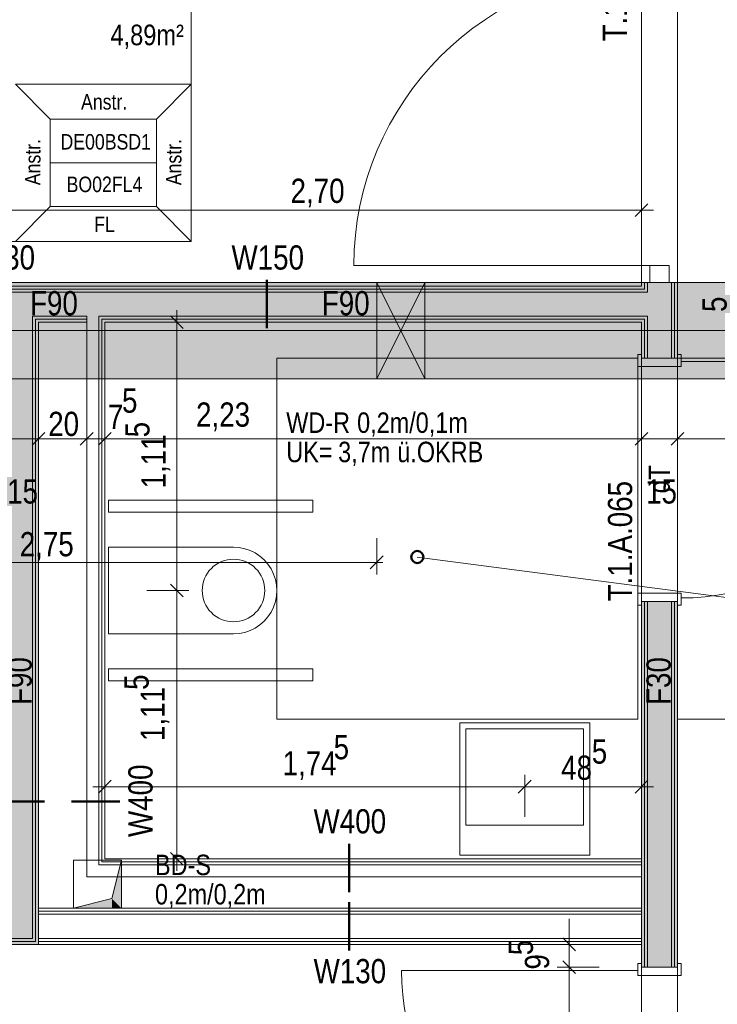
# Model space of a CAD drawing. Extents: x -620 to 300, y 62 to 1107.
# Tile 80 of 256: x -96 to -38, y 711 to 793. Entities that reach past the tile are written whole.
import ezdxf
from ezdxf.lldxf.tags import DXFTag

# ---------------------------------------------------------------- set-up
doc = ezdxf.new("R2010")
doc.units = 0
doc.layers.get('0').update_dxf_attribs({"lineweight": 35})
for name, color, linetype, lineweight, true_color in [('00 -Bauelemente -Dämmung innen', 7, 'Continuous', 9, 0xff7fe6), ('00 -Bauelemente -Gipskarton', 7, 'Continuous', 9, 0xff7fe6), ('30 -34 Innenwände- 11 Durchbruch', 4, 'Continuous', 9, 0x00ffff), ('30 -34 Innenwände- 2 nichttragend', 7, 'Continuous', 18, 0xff7fe6), ('30 -34 Innenwände- 4 Türen_Fenster', 9, 'Continuous', 15, 0x808080), ('30 -35 Decken- 1 Konstruktion-Träger- Stahlbeton', 7, 'grob-A06G9FRA8I', 13, 0x33aa00), ('30 -35 Decken- 11 Bodendurchbruch', 7, 'Continuous', 15, 0x599559), ('40 -41 Abwasser_Wasser_Gas- 1 Abwasser + sanitäre Anlagen', 7, 'Continuous', 9, 0xff6633), ('70 -72 Beschriftung- 8 barrierefrei', 7, 'grob-A06G9FRA8I', 9, 0x888888), ('70 -75 Raumstempel- 1 Raumstempel', 1, 'Continuous', 50, 0xff0000), ('70 -75 Raumstempel-2 Verweislinie', 1, 'Continuous', 9, 0xff0000), ('70 -76 Bemaßung- 2 Allgemein', 9, 'Continuous', 5, 0x808080), ('iwb_Schraffur_ F30_feuerhemmend', 7, 'Continuous', 13, 0xff6600), ('iwb_Schraffur_ F90_feuerbestaendig', 1, 'Continuous', 13, 0xff0000)]:
    doc.layers.add(name, color=color, linetype=linetype, lineweight=lineweight, true_color=true_color)
for name, color, linetype, lineweight in [('70 -71 Achsen- 1 Gebäudeachsen', 7, 'STRICHPUNKT2-A06G9FR98I', 18), ('70 -75 Raumstempel- 3 Wandstempel', 7, 'Continuous', 50), ('Keine', 7, 'Continuous', 9)]:
    doc.layers.add(name, color=color, linetype=linetype, lineweight=lineweight)
doc.layers.add('iwb_Schraffur_Unterzug', color=7, linetype='Continuous', lineweight=5, true_color=0xffffcc, plot=False)
doc.styles.get("Standard").update_dxf_attribs({"font": 'ARIALN.TTF'})
tags = doc.linetypes.add('grob-A06G9FRA8I', pattern=[14, 3, -8, 3]).pattern_tags.tags
tags[8:9] = [DXFTag(74, 4), DXFTag(75, 0), DXFTag(340, '0'), DXFTag(46, 0.0), DXFTag(50, 0.0), DXFTag(44, 0.0), DXFTag(45, 0.0)]
tags[6:7] = [DXFTag(74, 4), DXFTag(75, 0), DXFTag(340, '0'), DXFTag(46, 0.0), DXFTag(50, 0.0), DXFTag(44, 0.0), DXFTag(45, 0.0)]
tags[4:5] = [DXFTag(74, 4), DXFTag(75, 0), DXFTag(340, '0'), DXFTag(46, 0.0), DXFTag(50, 0.0), DXFTag(44, 0.0), DXFTag(45, 0.0)]
tags = doc.linetypes.add('STRICHPUNKT2-A06G9FR98I', pattern=[12.7, 6.35, -3.175, 0, -3.175]).pattern_tags.tags
tags[10:11] = [DXFTag(74, 4), DXFTag(75, 0), DXFTag(340, '0'), DXFTag(46, 0.0), DXFTag(50, 0.0), DXFTag(44, 0.0), DXFTag(45, 0.0)]
tags[8:9] = [DXFTag(74, 4), DXFTag(75, 0), DXFTag(340, '0'), DXFTag(46, 0.0), DXFTag(50, 0.0), DXFTag(44, 0.0), DXFTag(45, 0.0)]
tags[6:7] = [DXFTag(74, 4), DXFTag(75, 0), DXFTag(340, '0'), DXFTag(46, 0.0), DXFTag(50, 0.0), DXFTag(44, 0.0), DXFTag(45, 0.0)]
tags[4:5] = [DXFTag(74, 4), DXFTag(75, 0), DXFTag(340, '0'), DXFTag(46, 0.0), DXFTag(50, 0.0), DXFTag(44, 0.0), DXFTag(45, 0.0)]

# ---------------------------------------------------------------- blocks, each defined once
blk = doc.blocks.new('Referenz-A06G9FRB8I')
at = {"layer": '00 -Bauelemente -Dämmung innen', "color": 0, "linetype": 'Continuous', "ltscale": 0.13}
for p, q in [((-44.075, 770.253), (-44.075, 771.053)), ((-42.075, 764.753), (-42.075, 771.053)), ((-97.175, 770.253), (-44.075, 770.253)), ((-95.175, 768.253), (-90.675, 768.253)), ((-95.175, 768.253), (-95.175, 716.553)), ((-90.675, 767.753), (-90.675, 768.253)), ((-89.675, 768.253), (-44.075, 768.253)), ((-89.675, 722.653), (-89.675, 768.253)), ((-44.075, 764.753), (-44.075, 768.253)), ((-90.675, 721.653), (-90.675, 767.753)), ((-44.075, 714.153), (-44.075, 744.553)), ((-42.075, 714.153), (-42.075, 744.553)), ((-44.575, 722.653), (-89.675, 722.653)), ((-44.575, 721.653), (-90.675, 721.653)), ((-94.675, 718.553), (-44.575, 718.553)), ((-142.875, 716.553), (-95.175, 716.553)), ((-94.675, 716.553), (-44.575, 716.553))]:
    blk.add_line(p, q, dxfattribs=at)
at = {"layer": '00 -Bauelemente -Gipskarton', "color": 0, "linetype": 'Continuous', "ltscale": 0.13}
for p, q in [((-97.675, 770.753), (-44.575, 770.753)), ((-44.575, 770.753), (-44.575, 771.053)), ((-44.325, 770.503), (-44.325, 771.053)), ((-44.075, 770.253), (-44.075, 771.053)), ((-42.075, 764.753), (-42.075, 771.053)), ((-41.825, 764.753), (-41.825, 771.053)), ((-41.575, 764.753), (-41.575, 771.053)), ((-97.425, 770.503), (-44.325, 770.503)), ((-97.175, 770.253), (-44.075, 770.253)), ((-95.175, 768.253), (-95.175, 716.553)), ((-95.175, 768.253), (-90.675, 768.253)), ((-89.675, 768.253), (-44.075, 768.253)), ((-89.675, 722.653), (-89.675, 768.253)), ((-44.075, 764.753), (-44.075, 768.253)), ((-94.925, 768.003), (-90.675, 768.003)), ((-94.925, 768.003), (-94.925, 716.303)), ((-94.675, 767.753), (-90.675, 767.753)), ((-94.675, 767.753), (-94.675, 716.053)), ((-89.425, 722.903), (-89.425, 768.003)), ((-89.425, 768.003), (-44.325, 768.003)), ((-89.175, 723.153), (-89.175, 767.753)), ((-89.175, 767.753), (-44.575, 767.753)), ((-44.575, 764.753), (-44.575, 767.753)), ((-44.325, 764.753), (-44.325, 768.003)), ((-44.575, 714.153), (-44.575, 744.553)), ((-44.325, 714.153), (-44.325, 744.553)), ((-44.075, 714.153), (-44.075, 744.553)), ((-42.075, 714.153), (-42.075, 744.553)), ((-41.825, 714.153), (-41.825, 744.553)), ((-41.575, 714.153), (-41.575, 744.553)), ((-44.575, 722.653), (-89.675, 722.653)), ((-44.575, 722.903), (-89.425, 722.903)), ((-44.575, 723.153), (-89.175, 723.153)), ((-94.675, 719.053), (-44.575, 719.053)), ((-94.675, 718.803), (-44.575, 718.803)), ((-94.675, 718.553), (-44.575, 718.553)), ((-142.875, 716.553), (-95.175, 716.553)), ((-142.625, 716.303), (-94.925, 716.303)), ((-142.375, 716.053), (-94.675, 716.053)), ((-94.675, 716.553), (-44.575, 716.553)), ((-94.675, 716.303), (-44.575, 716.303)), ((-94.675, 716.053), (-44.575, 716.053))]:
    blk.add_line(p, q, dxfattribs=at)
at = {"layer": '30 -34 Innenwände- 11 Durchbruch', "color": 0, "linetype": 'Continuous', "ltscale": 0.13}
for p, q in [((-66.575, 763.053), (-66.575, 771.053)), ((-66.575, 771.053), (-62.575, 763.053)), ((-62.575, 771.053), (-66.575, 763.053)), ((-66.575, 771.053), (-62.575, 771.053)), ((-62.575, 771.053), (-66.575, 763.053)), ((-62.575, 763.053), (-66.575, 771.053)), ((-62.575, 763.053), (-62.575, 771.053)), ((-66.575, 763.053), (-62.575, 763.053))]:
    blk.add_line(p, q, dxfattribs=at)
at = {"layer": '30 -34 Innenwände- 11 Durchbruch', "color": 0, "lineweight": 0}
for points in [[(-66.575, 763.053), (-66.575, 771.053), (-64.575, 767.053)], [(-62.575, 763.053), (-64.575, 767.053), (-62.575, 771.053)]]:
    blk.add_solid(points, dxfattribs=at)
at = {"layer": '30 -34 Innenwände- 2 nichttragend', "color": 0, "linetype": 'Continuous', "ltscale": 0.18}
for p, q in [((-97.675, 770.753), (-44.575, 770.753)), ((-44.325, 771.053), (-44.575, 771.053)), ((-44.325, 771.053), (-44.575, 771.053)), ((-44.075, 771.053), (-44.325, 771.053)), ((-41.575, 771.053), (-44.325, 771.053)), ((-42.075, 771.053), (-44.075, 771.053)), ((-41.825, 771.053), (-42.075, 771.053)), ((-41.575, 771.053), (-41.825, 771.053)), ((-41.575, 764.753), (-41.575, 771.053)), ((-94.675, 767.753), (-94.675, 716.053)), ((-94.675, 767.753), (-90.675, 767.753)), ((-90.675, 721.653), (-90.675, 767.753)), ((-89.175, 767.753), (-44.575, 767.753)), ((-89.175, 723.153), (-89.175, 767.753)), ((-44.575, 764.753), (-44.575, 767.753)), ((-44.575, 764.753), (-44.575, 765.073)), ((-41.575, 764.753), (-41.575, 765.073)), ((-44.575, 744.553), (-44.575, 744.233)), ((-44.575, 723.153), (-44.575, 744.553)), ((-41.575, 744.553), (-41.575, 744.233)), ((-41.575, 714.153), (-41.575, 744.553)), ((-44.575, 723.153), (-89.175, 723.153)), ((-44.575, 721.653), (-90.675, 721.653)), ((-44.575, 719.053), (-44.575, 721.653)), ((-94.675, 719.053), (-44.575, 719.053)), ((-142.375, 716.053), (-94.675, 716.053)), ((-94.675, 716.053), (-44.575, 716.053)), ((-44.575, 714.153), (-44.575, 716.053)), ((-44.575, 714.153), (-44.575, 714.473)), ((-41.575, 714.153), (-41.575, 714.473))]:
    blk.add_line(p, q, dxfattribs=at)
at = {"layer": '30 -34 Innenwände- 4 Türen_Fenster', "color": 0, "linetype": 'grob-A06G9FRA8I', "ltscale": 0.15}
for p, q in [((-44.575, 771.053), (-44.575, 823.053)), ((-41.575, 771.053), (-41.575, 823.053)), ((-43.875, 772.453), (-68.475, 772.453)), ((-44.575, 744.553), (-44.575, 764.753)), ((-41.575, 744.553), (-41.575, 764.753)), ((-41.275, 764.473), (-21.635, 764.473)), ((-44.875, 713.873), (-64.515, 713.873)), ((-44.575, 693.953), (-44.575, 714.153)), ((-41.575, 693.953), (-41.575, 714.153))]:
    blk.add_line(p, q, dxfattribs=at)
at = {"layer": '30 -34 Innenwände- 4 Türen_Fenster', "color": 0, "linetype": 'Continuous', "ltscale": 0.15}
for p, q in [((-43.875, 771.053), (-43.875, 772.453)), ((-43.875, 772.453), (-42.275, 772.453)), ((-42.275, 772.453), (-42.275, 771.053)), ((-42.275, 771.053), (-43.875, 771.053))]:
    blk.add_line(p, q, dxfattribs=at)
at = {"layer": '30 -34 Innenwände- 4 Türen_Fenster', "color": 0}
for p, q in [((-44.875, 764.073), (-44.875, 765.073)), ((-44.875, 765.073), (-44.575, 765.073)), ((-44.575, 765.073), (-44.575, 764.753)), ((-41.575, 765.073), (-41.275, 765.073)), ((-41.575, 764.753), (-41.575, 765.073)), ((-41.275, 765.073), (-41.275, 764.473)), ((-41.275, 764.073), (-44.875, 764.073)), ((-44.575, 764.753), (-41.575, 764.753)), ((-41.275, 764.473), (-41.275, 764.073)), ((-41.275, 745.233), (-44.875, 745.233)), ((-44.875, 745.233), (-44.875, 744.233)), ((-44.575, 744.233), (-44.575, 744.553)), ((-44.575, 744.553), (-41.575, 744.553)), ((-41.575, 744.553), (-41.575, 744.233)), ((-41.275, 744.833), (-41.275, 745.233)), ((-41.275, 744.233), (-41.275, 744.833)), ((-44.875, 744.233), (-44.575, 744.233)), ((-41.575, 744.233), (-41.275, 744.233)), ((-44.875, 713.873), (-44.875, 714.473)), ((-44.875, 714.473), (-44.575, 714.473)), ((-44.575, 714.473), (-44.575, 714.153)), ((-41.575, 714.473), (-41.275, 714.473)), ((-41.575, 714.153), (-41.575, 714.473)), ((-41.275, 714.473), (-41.275, 713.473)), ((-44.875, 713.473), (-44.875, 713.873)), ((-41.275, 713.473), (-44.875, 713.473)), ((-44.575, 714.153), (-41.575, 714.153))]:
    blk.add_line(p, q, dxfattribs=at)
at = {"layer": '30 -34 Innenwände- 4 Türen_Fenster', "color": 0, "linetype": 'grob-A06G9FRA8I', "ltscale": 0.15}
for centre, major_axis in [((-43.875, 772.453), (0, 24.6)), ((-41.275, 764.473), (0, -19.64)), ((-44.875, 713.873), (-19.64, 0))]:
    blk.add_ellipse(centre, major_axis=major_axis, ratio=1, start_param=0, end_param=1.570796, dxfattribs=at)
at = {"layer": '30 -35 Decken- 1 Konstruktion-Träger- Stahlbeton', "color": 0}
for p, q in [((-121.575, 771.053), (75.968, 771.053)), ((-121.575, 763.053), (75.968, 763.053))]:
    blk.add_line(p, q, dxfattribs=at)
at = {"layer": '30 -35 Decken- 11 Bodendurchbruch', "color": 0, "linetype": 'Continuous', "ltscale": 0.15}
for p, q in [((-91.775, 719.053), (-91.775, 723.053)), ((-91.775, 723.053), (-87.775, 723.053)), ((-87.775, 723.053), (-88.575, 719.853)), ((-87.775, 723.053), (-88.575, 719.853)), ((-87.775, 719.053), (-87.775, 723.053)), ((-88.575, 719.853), (-91.775, 719.053)), ((-88.575, 719.853), (-91.775, 719.053)), ((-91.775, 719.053), (-87.775, 719.053))]:
    blk.add_line(p, q, dxfattribs=at)
at = {"layer": '30 -35 Decken- 11 Bodendurchbruch', "color": 0, "lineweight": 0}
for points in [[(-87.775, 719.053), (-88.575, 719.853), (-87.775, 723.053)], [(-88.575, 719.053), (-91.775, 719.053), (-88.575, 719.853)], [(-88.575, 719.053), (-88.575, 719.853), (-87.775, 719.053)]]:
    blk.add_solid(points, dxfattribs=at)
at = {"layer": '40 -41 Abwasser_Wasser_Gas- 1 Abwasser + sanitäre Anlagen', "color": 0, "linetype": 'Continuous', "ltscale": 0.13}
for p, q in [((-88.875, 752.953), (-71.875, 752.953)), ((-88.875, 751.953), (-88.875, 752.953)), ((-71.875, 752.953), (-71.875, 751.953)), ((-71.875, 751.953), (-88.875, 751.953)), ((-88.875, 749.053), (-88.875, 741.853)), ((-78.475, 749.053), (-88.875, 749.053)), ((-79.92, 747.615), (-79.701, 747.746)), ((-79.701, 747.746), (-79.47, 747.855)), ((-79.47, 747.855), (-79.23, 747.941)), ((-79.23, 747.941), (-78.983, 748.003)), ((-78.983, 748.003), (-78.73, 748.041)), ((-78.73, 748.041), (-78.475, 748.053)), ((-78.475, 748.053), (-78.221, 748.041)), ((-78.221, 748.041), (-77.968, 748.003)), ((-77.968, 748.003), (-77.721, 747.941)), ((-77.721, 747.941), (-77.48, 747.855)), ((-77.48, 747.855), (-77.25, 747.746)), ((-77.25, 747.746), (-77.031, 747.615)), ((-80.768, 746.679), (-80.637, 746.898)), ((-80.637, 746.898), (-80.485, 747.103)), ((-80.485, 747.103), (-80.314, 747.292)), ((-80.314, 747.292), (-80.125, 747.463)), ((-80.125, 747.463), (-79.92, 747.615)), ((-77.031, 747.615), (-76.826, 747.463)), ((-76.826, 747.463), (-76.637, 747.292)), ((-76.637, 747.292), (-76.466, 747.103)), ((-76.466, 747.103), (-76.314, 746.898)), ((-76.314, 746.898), (-76.182, 746.679)), ((-81.025, 745.96), (-80.963, 746.208)), ((-80.963, 746.208), (-80.878, 746.448)), ((-80.878, 746.448), (-80.768, 746.679)), ((-76.182, 746.679), (-76.073, 746.448)), ((-76.073, 746.448), (-75.987, 746.208)), ((-75.987, 746.208), (-75.925, 745.96)), ((-81.075, 745.453), (-81.063, 745.708)), ((-81.063, 745.198), (-81.075, 745.453)), ((-81.063, 745.708), (-81.025, 745.96)), ((-75.925, 745.96), (-75.888, 745.708)), ((-75.888, 745.708), (-75.875, 745.453)), ((-75.875, 745.453), (-75.888, 745.198)), ((-81.025, 744.946), (-81.063, 745.198)), ((-80.963, 744.698), (-81.025, 744.946)), ((-80.878, 744.458), (-80.963, 744.698)), ((-80.768, 744.227), (-80.878, 744.458)), ((-76.073, 744.458), (-76.182, 744.227)), ((-75.987, 744.698), (-76.073, 744.458)), ((-75.925, 744.946), (-75.987, 744.698)), ((-75.888, 745.198), (-75.925, 744.946)), ((-80.637, 744.009), (-80.768, 744.227)), ((-80.485, 743.804), (-80.637, 744.009)), ((-80.314, 743.615), (-80.485, 743.804)), ((-80.125, 743.443), (-80.314, 743.615)), ((-76.637, 743.615), (-76.826, 743.443)), ((-76.466, 743.804), (-76.637, 743.615)), ((-76.314, 744.009), (-76.466, 743.804)), ((-76.182, 744.227), (-76.314, 744.009)), ((-79.92, 743.291), (-80.125, 743.443)), ((-79.701, 743.16), (-79.92, 743.291)), ((-79.47, 743.051), (-79.701, 743.16)), ((-79.23, 742.965), (-79.47, 743.051)), ((-78.983, 742.903), (-79.23, 742.965)), ((-78.73, 742.866), (-78.983, 742.903)), ((-78.475, 742.853), (-78.73, 742.866)), ((-78.221, 742.866), (-78.475, 742.853)), ((-77.968, 742.903), (-78.221, 742.866)), ((-77.721, 742.965), (-77.968, 742.903)), ((-77.48, 743.051), (-77.721, 742.965)), ((-77.25, 743.16), (-77.48, 743.051)), ((-77.031, 743.291), (-77.25, 743.16)), ((-76.826, 743.443), (-77.031, 743.291)), ((-88.875, 741.853), (-78.475, 741.853)), ((-88.875, 738.953), (-71.875, 738.953)), ((-88.875, 737.953), (-88.875, 738.953)), ((-71.875, 738.953), (-71.875, 737.953)), ((-71.875, 737.953), (-88.875, 737.953)), ((-59.675, 723.453), (-59.675, 734.453)), ((-59.675, 734.453), (-48.875, 734.453)), ((-59.175, 725.953), (-59.175, 733.953)), ((-59.175, 733.953), (-49.375, 733.953)), ((-49.375, 733.953), (-49.375, 725.953)), ((-48.875, 734.453), (-48.875, 723.453)), ((-49.375, 725.953), (-59.175, 725.953)), ((-48.875, 723.453), (-59.675, 723.453))]:
    blk.add_line(p, q, dxfattribs=at)
blk.add_ellipse((-78.475, 745.453), major_axis=(0, -3.6), ratio=1, start_param=0, end_param=3.141593, dxfattribs=at)
at = {"layer": '70 -71 Achsen- 1 Gebäudeachsen', "color": 0, "linetype": 'STRICHPUNKT2-A06G9FR98I', "ltscale": 0.18}
blk.add_line((-538.628, 767.053), (75.968, 767.053), dxfattribs=at)
at = {"layer": '70 -72 Beschriftung- 8 barrierefrei', "color": 0, "linetype": 'grob-A06G9FRA8I', "ltscale": 0.13}
for p, q in [((-74.875, 734.753), (-74.875, 764.753)), ((-74.875, 764.753), (-44.875, 764.753)), ((-44.875, 764.753), (-44.875, 734.753)), ((-41.575, 734.753), (-41.575, 764.753)), ((-41.575, 764.753), (-11.575, 764.753)), ((-44.875, 734.753), (-74.875, 734.753)), ((-11.575, 734.753), (-41.575, 734.753))]:
    blk.add_line(p, q, dxfattribs=at)
at = {"layer": '70 -75 Raumstempel- 1 Raumstempel', "color": 0, "lineweight": 9}
for p, q in [((-81.99, 774.45), (-81.99, 800.589)), ((-93.702, 784.622), (-96.586, 787.519)), ((-81.99, 787.519), (-96.586, 787.519)), ((-84.874, 784.622), (-81.99, 787.519)), ((-93.702, 777.347), (-93.702, 784.622)), ((-93.702, 784.622), (-84.874, 784.622)), ((-84.874, 777.347), (-84.874, 784.622)), ((-84.874, 780.985), (-93.702, 780.985)), ((-93.702, 777.347), (-96.586, 774.45)), ((-93.702, 777.347), (-84.874, 777.347)), ((-84.874, 777.347), (-81.99, 774.45)), ((-81.99, 774.45), (-118.314, 774.45))]:
    blk.add_line(p, q, dxfattribs=at)
at = {"layer": '70 -75 Raumstempel- 3 Wandstempel', "color": 0, "linetype": 'Continuous', "ltscale": 0.5}
for p, q in [((-75.699, 771.253), (-75.699, 767.253)), ((-98.175, 727.913), (-94.175, 727.913)), ((-87.925, 727.913), (-91.925, 727.913)), ((-68.875, 724.403), (-68.875, 720.403)), ((-68.875, 715.553), (-68.875, 719.553))]:
    blk.add_line(p, q, dxfattribs=at)
at = {"layer": '70 -75 Raumstempel-2 Verweislinie', "color": 0}
blk.add_line((-24.337, 743.16), (-63.198, 748.238), dxfattribs=at)
at = {"layer": '70 -75 Raumstempel-2 Verweislinie', "color": 0, "linetype": 'ByBlock', "lineweight": 50, "ltscale": 0.5}
blk.add_circle((-63.198, 748.238), 0.5, dxfattribs=at)
at = {"layer": '70 -76 Bemaßung- 2 Allgemein', "color": 0, "linetype": 'Continuous', "ltscale": 0.13}
for p, q in [((-44.575, 774.553), (-44.575, 778.053)), ((-45.636, 777.053), (-97.515, 777.053)), ((-43.575, 777.053), (-45.636, 777.053)), ((-83.175, 768.753), (-83.175, 766.693)), ((-85.675, 767.753), (-82.175, 767.753)), ((-83.175, 746.514), (-83.175, 766.693)), ((-94.675, 760.553), (-94.675, 757.053)), ((-94.675, 760.553), (-94.675, 757.053)), ((-90.675, 760.553), (-90.675, 757.053)), ((-90.675, 760.553), (-90.675, 757.053)), ((-89.175, 760.553), (-89.175, 757.053)), ((-89.175, 760.553), (-89.175, 757.053)), ((-44.575, 760.553), (-44.575, 757.053)), ((-44.575, 760.553), (-44.575, 757.053)), ((-41.575, 760.553), (-41.575, 757.053)), ((-41.575, 760.553), (-41.575, 757.053)), ((-94.675, 758.053), (-97.675, 758.053)), ((-95.675, 758.053), (-93.615, 758.053)), ((-95.675, 758.053), (-93.615, 758.053)), ((-93.615, 758.053), (-92.555, 758.053)), ((-91.736, 758.053), (-93.615, 758.053)), ((-91.736, 758.053), (-92.796, 758.053)), ((-89.675, 758.053), (-91.736, 758.053)), ((-89.675, 758.053), (-91.736, 758.053)), ((-89.175, 758.053), (-90.675, 758.053)), ((-90.175, 758.053), (-88.115, 758.053)), ((-90.175, 758.053), (-88.115, 758.053)), ((-88.115, 758.053), (-87.055, 758.053)), ((-45.636, 758.053), (-88.115, 758.053)), ((-45.636, 758.053), (-46.696, 758.053)), ((-43.575, 758.053), (-45.636, 758.053)), ((-43.575, 758.053), (-45.636, 758.053)), ((-41.575, 758.053), (-44.575, 758.053)), ((-42.575, 758.053), (-40.515, 758.053)), ((-42.575, 758.053), (-40.515, 758.053)), ((35.864, 758.053), (-40.515, 758.053)), ((-40.515, 758.053), (-39.455, 758.053)), ((-66.575, 749.794), (-66.575, 746.794)), ((-67.636, 747.794), (-120.515, 747.794)), ((-66.075, 747.794), (-67.636, 747.794)), ((-66.045, 748.325), (-67.106, 747.263)), ((-83.175, 744.453), (-83.175, 746.514)), ((-83.175, 746.453), (-83.175, 744.393)), ((-85.675, 745.453), (-82.175, 745.453)), ((-85.675, 745.453), (-82.175, 745.453)), ((-83.175, 724.214), (-83.175, 744.393)), ((-89.175, 726.653), (-89.175, 730.153)), ((-54.275, 726.653), (-54.275, 730.153)), ((-54.275, 726.653), (-54.275, 730.153)), ((-44.575, 726.653), (-44.575, 730.153)), ((-90.175, 729.153), (-88.115, 729.153)), ((-88.115, 729.153), (-55.336, 729.153)), ((-53.275, 729.153), (-55.336, 729.153)), ((-55.275, 729.153), (-53.215, 729.153)), ((-53.215, 729.153), (-45.636, 729.153)), ((-43.575, 729.153), (-45.636, 729.153)), ((-83.175, 722.153), (-83.175, 724.214)), ((-85.675, 723.153), (-82.175, 723.153)), ((-50.575, 717.114), (-50.575, 718.174)), ((-50.575, 715.053), (-50.575, 717.114)), ((-48.075, 716.053), (-51.575, 716.053)), ((-50.575, 714.153), (-50.575, 716.053)), ((-50.575, 715.153), (-50.575, 713.093)), ((-50.575, 715.153), (-50.575, 713.093)), ((-48.075, 714.153), (-51.575, 714.153)), ((-48.075, 714.153), (-51.575, 714.153)), ((-50.575, 695.014), (-50.575, 713.093)), ((-50.575, 713.093), (-50.575, 712.032))]:
    blk.add_line(p, q, dxfattribs=at)
at = {"layer": '70 -76 Bemaßung- 2 Allgemein', "color": 0, "linetype": 'Continuous', "lineweight": 20, "ltscale": 0.2}
for p, q in [((-44.045, 777.584), (-45.106, 776.523)), ((-83.706, 768.284), (-82.645, 767.223)), ((-95.206, 757.523), (-94.145, 758.584)), ((-95.206, 757.523), (-94.145, 758.584)), ((-90.145, 758.584), (-91.206, 757.523)), ((-90.145, 758.584), (-91.206, 757.523)), ((-89.706, 757.523), (-88.645, 758.584)), ((-89.706, 757.523), (-88.645, 758.584)), ((-44.045, 758.584), (-45.106, 757.523)), ((-44.045, 758.584), (-45.106, 757.523)), ((-42.106, 757.523), (-41.045, 758.584)), ((-42.106, 757.523), (-41.045, 758.584)), ((-83.706, 745.984), (-82.645, 744.923)), ((-82.645, 744.923), (-83.706, 745.984)), ((-89.706, 728.623), (-88.645, 729.684)), ((-54.806, 728.623), (-53.745, 729.684)), ((-53.745, 729.684), (-54.806, 728.623)), ((-44.045, 729.684), (-45.106, 728.623)), ((-82.645, 722.623), (-83.706, 723.684)), ((-50.045, 715.523), (-51.106, 716.584)), ((-51.106, 714.684), (-50.045, 713.623)), ((-51.106, 714.684), (-50.045, 713.623))]:
    blk.add_line(p, q, dxfattribs=at)
at = {"layer": '30 -34 Innenwände- 11 Durchbruch', "color": 0, "linetype": 'Continuous', "ltscale": 0.13, "char_height": 1.7, "attachment_point": 1}
for s, insert in [('{\\fArial Narrow;WD-R}', (-74.09, 760.25)), ('{\\fArial Narrow;0,2m/0,1m}', (-68.202, 760.25)), ('{\\fArial Narrow;UK=}', (-74.09, 757.815)), ('{\\fArial Narrow;3,7m}', (-69.779, 757.815)), ('{\\fArial Narrow;ü.OKRB}', (-64.864, 757.815))]:
    blk.add_mtext(s, dxfattribs=dict(at, insert=insert))
at = {"layer": '30 -35 Decken- 11 Bodendurchbruch', "color": 0, "linetype": 'Continuous', "ltscale": 0.15, "char_height": 1.7, "attachment_point": 1}
for s, insert in [('{\\fArial Narrow;BD-S}', (-84.998, 723.506)), ('{\\fArial Narrow;0,2m/0,2m}', (-84.998, 721.071))]:
    blk.add_mtext(s, dxfattribs=dict(at, insert=insert))
at = {"layer": '70 -75 Raumstempel- 1 Raumstempel', "color": 0, "linetype": 'Continuous', "ltscale": 0.5, "attachment_point": 1}
for s, insert, char_height, rotation in [('{\\fArial Narrow;4,89m²}', (-88.7, 792.469), 1.71171, 0), ('{\\fArial Narrow;Anstr.}', (-91.146, 786.697), 1.28378, 0), ('{\\fArial Narrow;Anstr.}', (-95.798, 779.126), 1.28378, 90), ('{\\fArial Narrow;Anstr.}', (-84.086, 779.126), 1.28378, 90), ('{\\fArial Narrow;DE00BSD1}', (-92.853, 783.377), 1.28378, 0), ('{\\fArial Narrow;BO02FL4}', (-92.344, 779.841), 1.28378, 0), ('{\\fArial Narrow;FL}', (-90.056, 776.518), 1.28378, 0)]:
    blk.add_mtext(s, dxfattribs=dict(at, insert=insert, char_height=char_height, rotation=rotation))
at = {"layer": '70 -75 Raumstempel- 3 Wandstempel', "color": 0, "linetype": 'Continuous', "ltscale": 0.5, "char_height": 2.01377, "attachment_point": 1}
for s, insert in [('{\\fArial Narrow;W130}', (-100.993, 774.132)), ('{\\fArial Narrow;W150}', (-78.641, 774.132)), ('{\\fArial Narrow;F90}', (-95.385, 770.332)), ('{\\fArial Narrow;F90}', (-71.135, 770.332)), ('{\\fArial Narrow;W400}', (-71.817, 727.286)), ('{\\fArial Narrow;W130}', (-71.817, 714.837))]:
    blk.add_mtext(s, dxfattribs=dict(at, insert=insert))
at = {"layer": '70 -75 Raumstempel- 3 Wandstempel', "color": 0, "linetype": 'Continuous', "ltscale": 0.5, "char_height": 2.01377, "attachment_point": 1, "rotation": 90}
for s, insert in [('{\\fArial Narrow;F90}', (-97.254, 735.943)), ('{\\fArial Narrow;F30}', (-44.154, 735.943)), ('{\\fArial Narrow;W400}', (-87.214, 724.971))]:
    blk.add_mtext(s, dxfattribs=dict(at, insert=insert))
at = {"layer": '70 -76 Bemaßung- 2 Allgemein', "color": 0, "linetype": 'Continuous', "ltscale": 0.13, "char_height": 2.01377, "attachment_point": 1}
for s, insert in [('{\\fArial Narrow;2,70}', (-73.734, 779.669)), ('{\\fArial Narrow;5}', (-87.739, 762.238)), ('{\\fArial Narrow;7}', (-88.917, 760.895)), ('{\\fArial Narrow;2,23}', (-81.585, 761.079)), ('{\\fArial Narrow;20}', (-93.872, 760.304)), ('{\\fArial Narrow;15}', (-97.287, 754.692)), ('{\\fArial Narrow;15}', (-44.187, 754.692)), ('{\\fArial Narrow;2,75}', (-96.24, 750.309)), ('{\\fArial Narrow;5}', (-70.15, 733.446)), ('{\\fArial Narrow;5}', (-48.701, 733.081)), ('{\\fArial Narrow;1,74}', (-74.395, 732.103)), ('{\\fArial Narrow;48}', (-51.243, 731.739))]:
    blk.add_mtext(s, dxfattribs=dict(at, insert=insert))
at = {"layer": '70 -76 Bemaßung- 2 Allgemein', "color": 0, "linetype": 'Continuous', "ltscale": 0.13, "char_height": 2.01377, "attachment_point": 1, "rotation": 90}
for s, insert in [('{\\fArial Narrow;5}', (-39.504, 768.593)), ('{\\fArial Narrow;5}', (-87.468, 758.179)), ('{\\fArial Narrow;1,11}', (-86.126, 753.934)), ('{\\fArial Narrow;5}', (-87.543, 737.194)), ('{\\fArial Narrow;1,11}', (-86.201, 732.95)), ('{\\fArial Narrow;5}', (-55.604, 715.151)), ('{\\fArial Narrow;9}', (-54.261, 713.961))]:
    blk.add_mtext(s, dxfattribs=dict(at, insert=insert))
at = {"layer": 'Keine', "color": 0, "linetype": 'Continuous', "ltscale": 0.13, "attachment_point": 1, "rotation": 90}
for s, insert, char_height in [('{\\fArial Narrow;T.1.A.067}', (-47.797, 791.078), 2.01377), ('{\\fArial Narrow;T.1.A.065}', (-47.36, 744.553), 2.01377), ('{\\fArial Narrow;dT}', (-43.971, 753.528), 1.76205)]:
    blk.add_mtext(s, dxfattribs=dict(at, insert=insert, char_height=char_height))
blk = doc.blocks.new('Referenz-A06G9FRD8I')
at = {"layer": 'iwb_Schraffur_ F90_feuerbestaendig', "linetype": 'Continuous', "ltscale": 0.13}
blk.add_hatch(color=256, dxfattribs=at).paths.add_polyline_path([(-202.375, 719.053), (-97.675, 719.053), (-97.675, 770.753), (-44.572, 770.753), (-44.572, 767.753), (-94.675, 767.753), (-94.675, 716.053), (-199.375, 716.053), (-199.375, 601.353), (-44.573, 601.353), (-44.573, 598.353), (-202.375, 598.353)])
at = {"layer": 'iwb_Schraffur_ F30_feuerhemmend', "linetype": 'Continuous', "ltscale": 0.13}
for points in [[(-44.573, 764.753), (-44.573, 771.053), (-41.573, 764.753), (-41.573, 771.053)], [(-44.573, 714.153), (-44.573, 744.553), (-41.573, 714.153), (-41.573, 744.553)]]:
    blk.add_solid(points, dxfattribs=at)
at = {"layer": 'iwb_Schraffur_Unterzug', "linetype": 'Continuous', "ltscale": 0.13}
for points in [[(-538.628, 771.053), (75.968, 771.053), (75.968, 769.399)], [(-538.628, 771.053), (75.968, 769.399), (-538.628, 768.695)], [(-538.628, 768.695), (75.968, 769.399), (75.968, 764.708)], [(-538.628, 768.695), (75.968, 764.708), (-538.628, 765.412)], [(-538.628, 765.412), (75.968, 764.708), (75.968, 763.053)], [(-538.628, 765.412), (75.968, 763.053), (-538.628, 763.053)]]:
    blk.add_solid(points, dxfattribs=at)

msp = doc.modelspace()

# ---------------------------------------------------------------- block references
at = {"color": 8, "lineweight": 25, "ltscale": 0.25, "true_color": 0x808080}
for name in ['Referenz-A06G9FRB8I', 'Referenz-A06G9FRD8I']:
    msp.add_blockref(name, (0, 0), dxfattribs=at)

doc.saveas('drawing.dxf')
